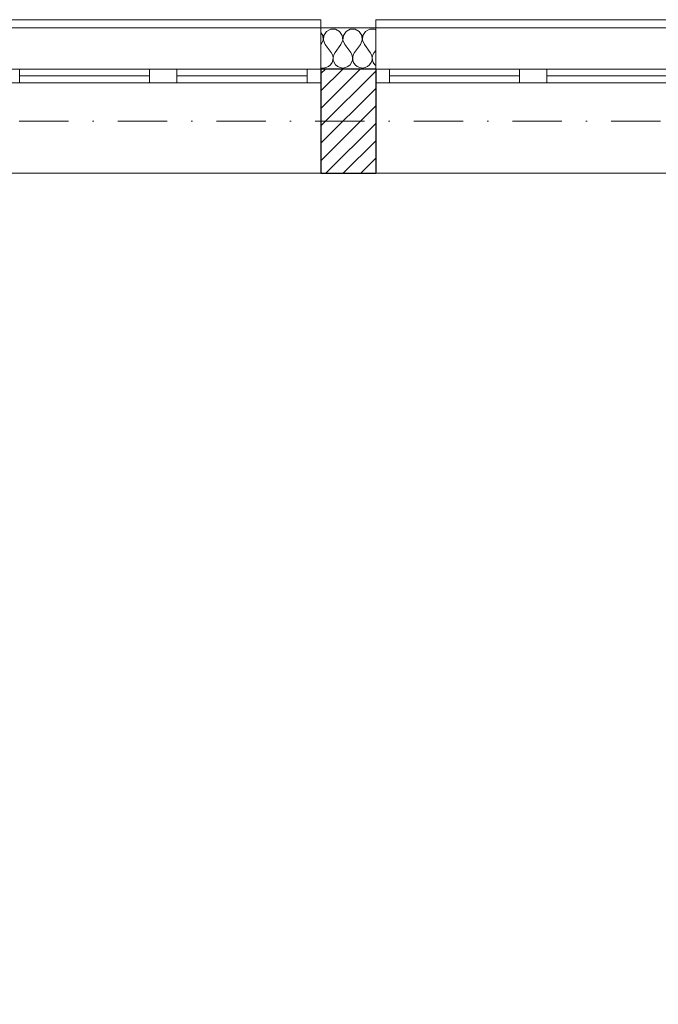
# Model space of a CAD drawing. Header units: millimetres. Extents: x 172139 to 266886, y 95607 to 138225.
# Tile 45 of 71: x 201678 to 204008, y 118112 to 121706. Entities that reach past the tile are written whole.
import ezdxf

# ---------------------------------------------------------------- set-up
doc = ezdxf.new("R2010")
doc.units = ezdxf.units.MM
doc.header["$MEASUREMENT"] = 0
doc.linetypes.add('Kropki i Kreski', pattern=[360, 180, -90, 0, -90])
doc.linetypes.add('Wipeout_Contour', pattern=[1000, 0, -1000])
for name, color, linetype in [('Konstrukcja - Siatki mod', 7, 'Continuous'), ('KR_INW', 7, 'Continuous'), ('NAPIS_SODON', 7, 'Continuous'), ('PRZEBUDOWA_POSTAWIENIA_OPISY', 7, 'Continuous')]:
    doc.layers.add(name, color=color, linetype=linetype)
for name, color, linetype, lineweight, true_color in [('Konstrukcja - Siatki mod_Nr_pióra__48', 7, 'Continuous', 15, 0xa80f02), ('KR_INW_Nr_pióra__102', 7, 'Continuous', 5, 0xcccccc), ('PRZEBUDOWA_POSTAWIENIA_OPISY_Nr_pióra__4', 7, 'Continuous', 13, 0x029e21)]:
    doc.layers.add(name, color=color, linetype=linetype, lineweight=lineweight, true_color=true_color)
for name, color, linetype, lineweight in [('KR_INW_Nr_pióra__101', 252, 'Continuous', 5), ('KR_INW_Nr_pióra__27', 7, 'Continuous', 25), ('KR_INW_Nr_pióra__47', 7, 'Continuous', 15), ('NAPIS_SODON_Nr_pióra__1', 7, 'Continuous', 13), ('Okna ArchiCADa_Nr_pióra__1', 7, 'Continuous', 13)]:
    doc.layers.add(name, color=color, linetype=linetype, lineweight=lineweight)
doc.styles.add('GENERATED_STYLE_1', font='ARIALN.TTF')
doc.dimstyles.new('GENERATED_STYLE__1', dxfattribs={"dimtxt": 100, "dimasz": 71.25, "dimexe": 0.18, "dimexo": 0, "dimgap": 0.09, "dimtad": 1, "dimdec": 0, "dimlfac": 0.1, "dimzin": 0, "dimdsep": 46, "dimtxsty": 'GENERATED_STYLE_1', "dimblk": 'ARROWHEAD_6', "dimblk1": 'ARROWHEAD_6', "dimblk2": 'ARROWHEAD_6', "dimcen": 0.09, "dimclrd": 256, "dimclre": 256, "dimclrt": 256, "dimadec": 1, "dimazin": 0, "dimtfac": 1, "dimtdec": 4, "dimtmove": 0, "dimatfit": 3, "dimfxl": 0, "dimtolj": 1, "dimtzin": 0, "dimarcsym": 0})

# ---------------------------------------------------------------- blocks, each defined once
blk = doc.blocks.new('Strop_1', base_point=(179225, 121523.3))
at = {"layer": 'NAPIS_SODON_Nr_pióra__1', "linetype": 'Continuous', "flags": 128}
blk.add_lwpolyline([(179225, 121523.3), (179225.9, 107003.8), (250898.3, 107008.3), (250897.4, 121527.8)], close=True, dxfattribs=at)
blk = doc.blocks.new('*X104')
at = {"layer": 'KR_INW_Nr_pióra__102', "linetype": 'Continuous'}
for p, q in [((202783.7, 121648.2), (202776.9, 121658.5)), ((202785.3, 121630.9), (202783.7, 121648.2)), ((202787.8, 121648.2), (202786.1, 121630.9)), ((202797.4, 121662.7), (202787.8, 121648.2)), ((202812.7, 121670.9), (202797.4, 121662.7)), ((202830.1, 121670.9), (202812.7, 121670.9)), ((202845.5, 121662.7), (202830.1, 121670.9)), ((202855.1, 121648.2), (202845.5, 121662.7)), ((202856.7, 121630.9), (202855.1, 121648.2)), ((202859.2, 121648.2), (202857.6, 121630.9)), ((202868.8, 121662.7), (202859.2, 121648.2)), ((202884.2, 121670.9), (202868.8, 121662.7)), ((202901.6, 121670.9), (202884.2, 121670.9)), ((202916.9, 121662.7), (202901.6, 121670.9)), ((202926.5, 121648.2), (202916.9, 121662.7)), ((202928.2, 121630.9), (202926.5, 121648.2)), ((202930.6, 121648.2), (202929, 121630.9)), ((202940.3, 121662.7), (202930.6, 121648.2)), ((202955.6, 121670.9), (202940.3, 121662.7)), ((202973, 121670.9), (202955.6, 121670.9)), ((202976.9, 121668.8), (202973, 121670.9)), ((202778.6, 121614.9), (202776.9, 121612.6)), ((202778.6, 121614.9), (202785.3, 121630.9)), ((202786.1, 121630.9), (202792.9, 121614.9)), ((202792.9, 121614.9), (202814.3, 121586.3)), ((202850, 121614.9), (202828.6, 121586.3)), ((202850, 121614.9), (202856.7, 121630.9)), ((202857.6, 121630.9), (202864.3, 121614.9)), ((202864.3, 121614.9), (202885.7, 121586.3)), ((202921.4, 121614.9), (202900, 121586.3)), ((202921.4, 121614.9), (202928.2, 121630.9)), ((202929, 121630.9), (202935.7, 121614.9)), ((202935.7, 121614.9), (202957.1, 121586.3)), ((202819.1, 121577.7), (202814.3, 121586.3)), ((202821.3, 121568.1), (202819.1, 121577.7)), ((202823.8, 121577.7), (202821.6, 121568.1)), ((202828.6, 121586.3), (202823.8, 121577.7)), ((202890.5, 121577.7), (202885.7, 121586.3)), ((202892.7, 121568.1), (202890.5, 121577.7)), ((202895.2, 121577.7), (202893, 121568.1)), ((202900, 121586.3), (202895.2, 121577.7)), ((202961.9, 121577.7), (202957.1, 121586.3)), ((202964.1, 121568.1), (202961.9, 121577.7)), ((202966.7, 121577.7), (202964.4, 121568.1)), ((202971.4, 121586.3), (202966.7, 121577.7)), ((202976.9, 121593.7), (202971.4, 121586.3)), ((202804.5, 121534.5), (202812.1, 121540.8)), ((202812.1, 121540.8), (202817.7, 121548.9)), ((202817.7, 121548.9), (202820.8, 121558.2)), ((202820.8, 121558.2), (202821.3, 121568.1)), ((202821.6, 121568.1), (202822.1, 121558.2)), ((202822.1, 121558.2), (202825.2, 121548.9)), ((202825.2, 121548.9), (202830.8, 121540.8)), ((202830.8, 121540.8), (202838.4, 121534.5)), ((202875.9, 121534.5), (202883.5, 121540.8)), ((202883.5, 121540.8), (202889.1, 121548.9)), ((202889.1, 121548.9), (202892.2, 121558.2)), ((202892.2, 121558.2), (202892.7, 121568.1)), ((202893, 121568.1), (202893.5, 121558.2)), ((202893.5, 121558.2), (202896.6, 121548.9)), ((202896.6, 121548.9), (202902.2, 121540.8)), ((202902.2, 121540.8), (202909.8, 121534.5)), ((202947.3, 121534.5), (202954.9, 121540.8)), ((202954.9, 121540.8), (202960.5, 121548.9)), ((202960.5, 121548.9), (202963.7, 121558.2)), ((202963.7, 121558.2), (202964.1, 121568.1)), ((202964.4, 121568.1), (202964.9, 121558.2)), ((202964.9, 121558.2), (202968.1, 121548.9)), ((202968.1, 121548.9), (202973.6, 121540.8)), ((202973.6, 121540.8), (202976.9, 121538.1)), ((202776.9, 121530.4), (202785.7, 121529.2)), ((202785.7, 121529.2), (202795.5, 121530.5)), ((202795.5, 121530.5), (202804.5, 121534.5)), ((202838.4, 121534.5), (202847.4, 121530.5)), ((202847.4, 121530.5), (202857.1, 121529.2)), ((202857.1, 121529.2), (202866.9, 121530.5)), ((202866.9, 121530.5), (202875.9, 121534.5)), ((202909.8, 121534.5), (202918.8, 121530.5)), ((202918.8, 121530.5), (202928.6, 121529.2)), ((202928.6, 121529.2), (202938.3, 121530.5)), ((202938.3, 121530.5), (202947.3, 121534.5))]:
    blk.add_line(p, q, dxfattribs=at)
blk = doc.blocks.new('Okno podwójne 19')
at = {"layer": 'Okna ArchiCADa_Nr_pióra__1', "linetype": 'Continuous'}
for p, q in [((-575, 330), (575, 330)), ((-575, 0), (-525, 0)), ((-575, -50), (-575, 0)), ((-525, 0), (-525, -50)), ((-525, 0), (-50, 0)), ((-50, -50), (-50, 0)), ((-50, 0), (0, 0)), ((0, 0), (50, 0)), ((50, 0), (50, -50)), ((50, 0), (525, 0)), ((525, -50), (525, 0)), ((525, 0), (575, 0)), ((575, -50), (575, 0)), ((-525, -25), (-50, -25)), ((50, -25), (525, -25)), ((-525, -50), (-575, -50)), ((-50, -50), (-525, -50)), ((0, -50), (-50, -50)), ((50, -50), (0, -50)), ((525, -50), (50, -50)), ((575, -50), (525, -50)), ((-575, -200), (575, -200)), ((-575, -200), (-575, -230)), ((575, -230), (575, -200)), ((-575, -230), (575, -230))]:
    blk.add_line(p, q, dxfattribs=at)
blk = doc.blocks.new('Ściana_1', base_point=(179075.1, 121675.6))
at = {"layer": 'KR_INW_Nr_pióra__101', "linetype": 'Continuous'}
h = blk.add_hatch(dxfattribs=at)
h.set_pattern_fill('Cegła_licówka', color=256, style=0, pattern_type=2)
h.set_pattern_definition([(45, (0, 0), (-31.819804, 31.819804), [])])
h.paths.add_polyline_path([(202776.9, 121145.6), (202976.9, 121145.6), (202976.9, 121475.6), (202976.9, 121525.6), (202776.9, 121525.6), (202776.9, 121475.6)])
at = {"layer": 'KR_INW_Nr_pióra__27', "linetype": 'Continuous'}
for p, q in [((202976.9, 121525.6), (202776.9, 121525.6)), ((202776.9, 121525.6), (202776.9, 121475.6)), ((202976.9, 121525.6), (202976.9, 121475.6)), ((202776.9, 121475.6), (202776.9, 121145.6)), ((202976.9, 121475.6), (202976.9, 121145.6))]:
    blk.add_line(p, q, dxfattribs=at)
at = {"layer": 'KR_INW_Nr_pióra__27', "linetype": 'Continuous', "flags": 128}
blk.add_lwpolyline([(202776.9, 121145.6), (202976.9, 121145.6)], dxfattribs=at)
at = {"layer": 'KR_INW_Nr_pióra__47', "linetype": 'Continuous'}
for p, q in [((202776.9, 121675.6), (202776.9, 121525.6)), ((202976.9, 121675.6), (202976.9, 121525.6))]:
    blk.add_line(p, q, dxfattribs=at)
at = {"layer": 'KR_INW_Nr_pióra__47', "linetype": 'Continuous', "flags": 128}
blk.add_lwpolyline([(202976.9, 121675.6), (202776.9, 121675.6)], dxfattribs=at)
at = {"layer": 'KR_INW'}
blk.add_blockref('*X104', (0, 0), dxfattribs=at)
at = {"layer": 'Okna ArchiCADa_Nr_pióra__1', "linetype": 'Continuous', "xscale": -1, "zscale": 1000, "rotation": 180}
for p in [(202201.9, 121475.6), (203551.9, 121475.6)]:
    blk.add_blockref('Okno podwójne 19', p, dxfattribs=at)
blk = doc.blocks.new('*D533')
at = {"layer": 'PRZEBUDOWA_POSTAWIENIA_OPISY_Nr_pióra__4', "linetype": 'Continuous'}
for p, q in [((222172.9, 121108.1), (222097.9, 121183.1)), ((222135.4, 121145.6), (222135.4, 121201.8)), ((222205.7, 121145.6), (222065.1, 121145.6)), ((222135.4, 117921.9), (222135.4, 121145.6)), ((222097.9, 117959.4), (222172.9, 117884.4)), ((222205.7, 117921.9), (222065.1, 117921.9))]:
    blk.add_line(p, q, dxfattribs=at)
at = {"color": 254, "linetype": 'Wipeout_Contour', "lineweight": 0, "ltscale": 1008772.322476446}
blk.add_wipeout([(222115.4, 119437.7), (222115.4, 119629.7), (222015.4, 119629.7), (222015.4, 119437.7)], dxfattribs=at).dxf.layer = 'PRZEBUDOWA_POSTAWIENIA_OPISY'
at = {"layer": 'PRZEBUDOWA_POSTAWIENIA_OPISY_Nr_pióra__4', "insert": (222115.4, 119437.7), "char_height": 100, "attachment_point": 7, "rotation": 90, "style": 'GENERATED_STYLE_1'}
blk.add_mtext('\\A1;{\\fArial Narrow|b0|i0|c238|p34;322}', dxfattribs=at)
blk = doc.blocks.new('ARROWHEAD_6')
at = {"color": 0, "linetype": 'Continuous', "lineweight": 0}
for p, q in [((0, 0), (-1, 0)), ((-0.5, -0.5), (0.5, 0.5))]:
    blk.add_line(p, q, dxfattribs=at)
blk = doc.blocks.new('Standardowy znacznik siatki_10')
at = {"layer": 'Konstrukcja - Siatki mod_Nr_pióra__48', "linetype": 'Kropki i Kreski'}
blk.add_line((1000, 0), (72912, 0), dxfattribs=at)

msp = doc.modelspace()

# ---------------------------------------------------------------- block references
at = {"layer": 'Konstrukcja - Siatki mod', "color": 8, "linetype": 'Continuous', "lineweight": 13, "zscale": 1000}
msp.add_blockref('Standardowy znacznik siatki_10', (177989.3, 121335.6), dxfattribs=at)
at = {"layer": 'KR_INW'}
msp.add_blockref('Ściana_1', (179075.1, 121675.6), dxfattribs=at)
at = {"layer": 'NAPIS_SODON', "linetype": 'Continuous'}
msp.add_blockref('Strop_1', (179225, 121523.3), dxfattribs=at)

# ---------------------------------------------------------------- next in the draw order: dimensions: what is measured, and where the dimension line sits
at = {"layer": 'PRZEBUDOWA_POSTAWIENIA_OPISY', "color": 104, "linetype": 'Continuous', "lineweight": 13, "true_color": 0x029e21}
dim = msp.add_linear_dim(base=(222135.4, 121145.6), p1=(222896.7, 117921.9), p2=(201959.2, 121145.6), angle=90, dimstyle='GENERATED_STYLE__1', dxfattribs=at)
dim.commit()
dim.dimension.update_dxf_attribs({"geometry": '*D533', "text_midpoint": (222065.4, 119551.6), "dimtype": 160, "text_rotation": 90})

doc.saveas('drawing.dxf')
